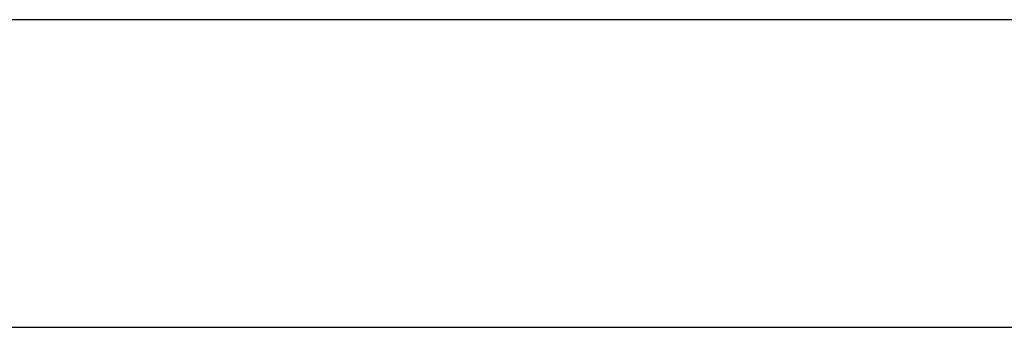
# Model space of a CAD drawing. Header units: metres. Extents: x 391.1 to 430.4, y 12.7 to 28.4.
# Tile 103 of 168: x 407.377 to 407.697, y 25.951 to 26.051. Entities that reach past the tile are written whole.
import ezdxf

# ---------------------------------------------------------------- set-up
doc = ezdxf.new("R2010")
doc.units = ezdxf.units.M
doc.layers.add('A-WALL-____-MCUT', color=7, linetype='Continuous', lineweight=25)
doc.layers.add('A-WALL-____-OTLN', color=7, linetype='Continuous', lineweight=25)

# ---------------------------------------------------------------- blocks, each defined once
blk = doc.blocks.new('Family - Envans PB-155615-02_PCI_P0')
at = {"layer": 'A-WALL-____-MCUT', "color": 253, "true_color": 0xaaaaaa}
for p, q in [((1.67153, 0.1), (0, 0.1)), ((0, 0), (1.67153, 0))]:
    blk.add_line(p, q, dxfattribs=at)
at = {"layer": 'A-WALL-____-OTLN', "color": 253, "true_color": 0xaaaaaa}
for p, q in [((1.67153, 0.1), (0, 0.1)), ((0, 0), (1.67153, 0))]:
    blk.add_line(p, q, dxfattribs=at)
at = {"layer": 'A-WALL-____-OTLN', "color": 253, "lineweight": 18, "true_color": 0xaaaaaa}
blk.add_line((0, 0), (1.67153, 0), dxfattribs=at)
blk = doc.blocks.new('LONDR55-XX_ZZ-ARQ-CAA-M3D-Londres55_ifc-1-02_PCI_P0')
at = {"layer": 'A-WALL-____-OTLN', "color": 253, "lineweight": 18, "true_color": 0xaaaaaa}
blk.add_blockref('Family - Envans PB-155615-02_PCI_P0', (407.25645, 25.95078), dxfattribs=at)

msp = doc.modelspace()

# ---------------------------------------------------------------- block references
at = {"lineweight": 5}
msp.add_blockref('LONDR55-XX_ZZ-ARQ-CAA-M3D-Londres55_ifc-1-02_PCI_P0', (0, 0), dxfattribs=at)

doc.saveas('drawing.dxf')
